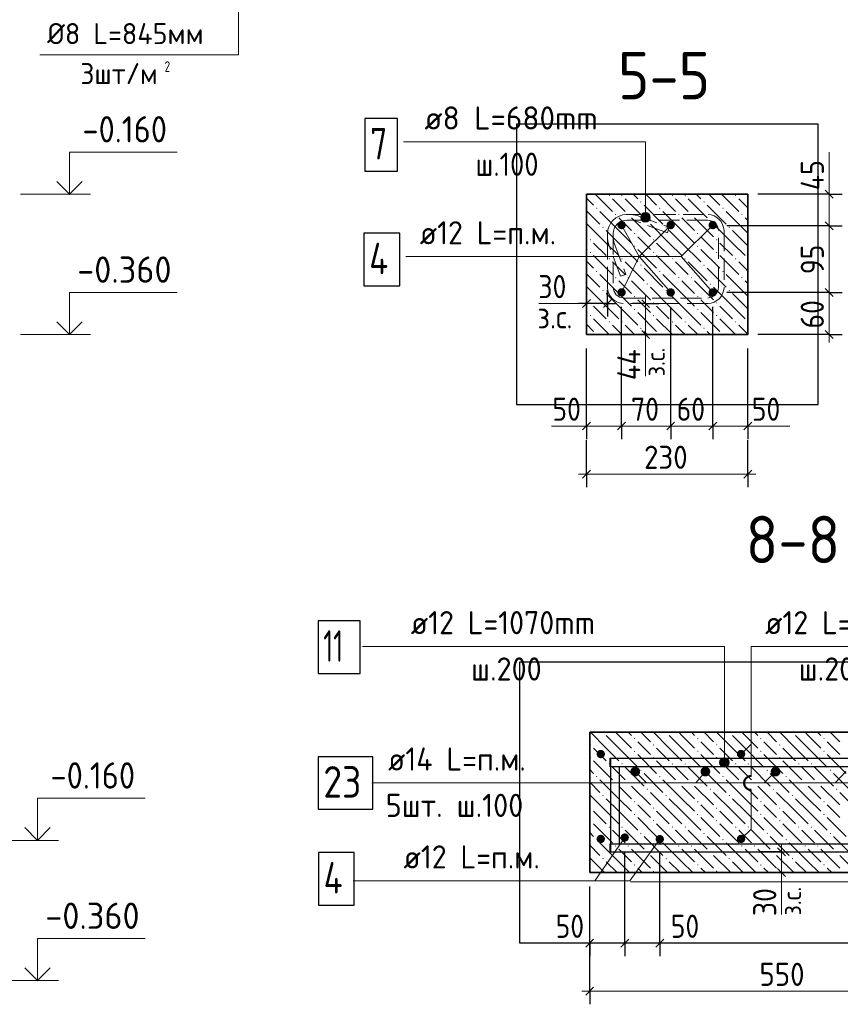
# Model space of a CAD drawing. Header units: millimetres. Extents: x 0 to 50400, y 0 to 35640.
# Tile 18 of 40: x 16573 to 25931, y 11432 to 22660. Entities that reach past the tile are written whole.
import ezdxf

# ---------------------------------------------------------------- set-up
doc = ezdxf.new("R2010")
doc.units = ezdxf.units.MM
doc.linetypes.add('______2', pattern=[324, 240, -84])
for name, color, linetype, lineweight in [('Standard', 7, 'Continuous', 25), ('ДОП Верх по Х', 7, 'Continuous', 25), ('ЖБ Перекрытие верхний уровень', 7, 'Continuous', 35), ('Размерная линия_ общее', 7, 'Continuous', 13), ('Тени', 7, 'Continuous', 13)]:
    doc.layers.add(name, color=color, linetype=linetype, lineweight=lineweight)
for name, color, linetype, lineweight, true_color in [('Обрамление П-обр. равн.', 7, 'Continuous', 25, 0x5f1e0f), ('Поперечное армирование AW фон', 7, '______2', 13, 0xa0a0a0), ('Фоновоя арматура Х1', 7, 'Continuous', 18, 0x656565)]:
    doc.layers.add(name, color=color, linetype=linetype, lineweight=lineweight, true_color=true_color)
doc.styles.add('ISOCPEUR', font='txt')

msp = doc.modelspace()

# ---------------------------------------------------------------- hatches: boundary and pattern name
at = {"layer": 'Standard', "linetype": 'Continuous', "lineweight": 13, "transparency": 33554687}
for points in [[(23736, 20453), (23682, 20453), (23662, 20433)], [(23736, 20453), (23662, 20433), (23755, 20433)], [(23682, 20453), (23736, 20453), (23709, 20460)], [(23755, 20433), (23662, 20433), (23655, 20406)], [(23755, 20433), (23655, 20406), (23763, 20406)], [(23763, 20406), (23655, 20406), (23662, 20379)], [(23763, 20406), (23662, 20379), (23755, 20379)], [(23755, 20379), (23662, 20379), (23682, 20360)], [(23755, 20379), (23682, 20360), (23736, 20360)], [(23736, 20360), (23682, 20360), (23709, 20352)], [(24656, 14218), (24563, 14218), (24555, 14191)], [(24656, 14218), (24555, 14191), (24663, 14191)], [(24663, 14191), (24555, 14191), (24563, 14164)], [(24636, 14237), (24582, 14237), (24563, 14218)], [(24636, 14237), (24563, 14218), (24656, 14218)], [(24663, 14191), (24563, 14164), (24656, 14164)], [(24656, 14164), (24563, 14164), (24582, 14144)], [(24582, 14237), (24636, 14237), (24609, 14245)], [(24656, 14164), (24582, 14144), (24636, 14144)], [(24636, 14144), (24582, 14144), (24609, 14137)]]:
    msp.add_hatch(color=7, dxfattribs=at).paths.add_polyline_path(points)
at = {"layer": 'ДОП Верх по Х', "linetype": 'Continuous', "lineweight": 25, "transparency": 33554687}
for points in [[(23649, 14086), (23645, 14107), (23633, 14125), (23614, 14138), (23593, 14142), (23572, 14138), (23553, 14125), (23541, 14107), (23537, 14086), (23541, 14064), (23553, 14046), (23572, 14034), (23593, 14030), (23614, 14034), (23633, 14046), (23645, 14064)], [(24449, 14086), (24445, 14107), (24433, 14125), (24414, 14138), (24393, 14142), (24372, 14138), (24353, 14125), (24341, 14107), (24337, 14086), (24341, 14064), (24353, 14046), (24372, 14034), (24393, 14030), (24414, 14034), (24433, 14046), (24445, 14064)], [(25249, 14086), (25245, 14107), (25233, 14125), (25214, 14138), (25193, 14142), (25172, 14138), (25153, 14125), (25141, 14107), (25137, 14086), (25141, 14064), (25153, 14046), (25172, 14034), (25193, 14030), (25214, 14034), (25233, 14046), (25245, 14064)]]:
    msp.add_hatch(color=7, dxfattribs=at).paths.add_polyline_path(points)
at = {"layer": 'ЖБ Перекрытие верхний уровень', "linetype": 'Continuous', "lineweight": 18, "transparency": 33554687}
for points in [[(23290, 20653), (23297, 20661), (23305, 20653), (23297, 20646)], [(23434, 20653), (23441, 20661), (23449, 20653), (23441, 20646)], [(24010, 20653), (24017, 20661), (24025, 20653), (24017, 20646)], [(24154, 20653), (24161, 20661), (24169, 20653), (24161, 20646)], [(24730, 20653), (24737, 20661), (24745, 20653), (24737, 20646)], [(23650, 20581), (23657, 20589), (23665, 20581), (23657, 20574)], [(24370, 20581), (24377, 20589), (24385, 20581), (24377, 20574)], [(24874, 20653), (24877, 20656), (24877, 20650)], [(23146, 20509), (23153, 20517), (23161, 20509), (23153, 20502)], [(23362, 20437), (23369, 20445), (23377, 20437), (23369, 20430)], [(23506, 20437), (23513, 20445), (23521, 20437), (23513, 20430)], [(23866, 20509), (23873, 20517), (23881, 20509), (23873, 20502)], [(24082, 20437), (24089, 20445), (24097, 20437), (24089, 20430)], [(24226, 20437), (24233, 20445), (24241, 20437), (24233, 20430)], [(24586, 20509), (24593, 20517), (24601, 20509), (24593, 20502)], [(24802, 20437), (24809, 20445), (24817, 20437), (24809, 20430)], [(23722, 20365), (23729, 20373), (23737, 20365), (23729, 20358)], [(24442, 20365), (24449, 20373), (24457, 20365), (24449, 20358)], [(23218, 20293), (23225, 20301), (23233, 20293), (23225, 20286)], [(23578, 20221), (23585, 20229), (23593, 20221), (23585, 20214)], [(23938, 20293), (23945, 20301), (23953, 20293), (23945, 20286)], [(24298, 20221), (24305, 20229), (24313, 20221), (24305, 20214)], [(24658, 20293), (24665, 20301), (24673, 20293), (24665, 20286)], [(23074, 20149), (23081, 20157), (23089, 20149), (23081, 20142)], [(23794, 20149), (23801, 20157), (23809, 20149), (23801, 20142)], [(24514, 20149), (24521, 20157), (24529, 20149), (24521, 20142)], [(23074, 20005), (23081, 20013), (23089, 20005), (23081, 19998)], [(23578, 20077), (23585, 20085), (23593, 20077), (23585, 20070)], [(23794, 20005), (23801, 20013), (23809, 20005), (23801, 19998)], [(24298, 20077), (24305, 20085), (24313, 20077), (24305, 20070)], [(24514, 20005), (24521, 20013), (24529, 20005), (24521, 19998)], [(23290, 19933), (23297, 19941), (23305, 19933), (23297, 19926)], [(23434, 19933), (23441, 19941), (23449, 19933), (23441, 19926)], [(24010, 19933), (24017, 19941), (24025, 19933), (24017, 19926)], [(24154, 19933), (24161, 19941), (24169, 19933), (24161, 19926)], [(24730, 19933), (24737, 19941), (24745, 19933), (24737, 19926)], [(24874, 19933), (24877, 19936), (24877, 19930)], [(23146, 19789), (23153, 19797), (23161, 19789), (23153, 19782)], [(23650, 19861), (23657, 19869), (23665, 19861), (23657, 19854)], [(23866, 19789), (23873, 19797), (23881, 19789), (23873, 19782)], [(24370, 19861), (24377, 19869), (24385, 19861), (24377, 19854)], [(24586, 19789), (24593, 19797), (24601, 19789), (24593, 19782)], [(23362, 19717), (23369, 19725), (23377, 19717), (23369, 19710)], [(23506, 19717), (23513, 19725), (23521, 19717), (23513, 19710)], [(23722, 19645), (23729, 19653), (23737, 19645), (23729, 19638)], [(24082, 19717), (24089, 19725), (24097, 19717), (24089, 19710)], [(24226, 19717), (24233, 19725), (24241, 19717), (24233, 19710)], [(24442, 19645), (24449, 19653), (24457, 19645), (24449, 19638)], [(24802, 19717), (24809, 19725), (24817, 19717), (24809, 19710)], [(23218, 19573), (23225, 19581), (23233, 19573), (23225, 19566)], [(23938, 19573), (23945, 19581), (23953, 19573), (23945, 19566)], [(24658, 19573), (24665, 19581), (24673, 19573), (24665, 19566)], [(23074, 19429), (23081, 19437), (23089, 19429), (23081, 19422)], [(23578, 19501), (23585, 19509), (23593, 19501), (23585, 19494)], [(23794, 19429), (23801, 19437), (23809, 19429), (23801, 19422)], [(24298, 19501), (24305, 19509), (24313, 19501), (24305, 19494)], [(24514, 19429), (24521, 19437), (24529, 19429), (24521, 19422)], [(23578, 19357), (23585, 19365), (23593, 19357), (23585, 19350)], [(24298, 19357), (24305, 19365), (24313, 19357), (24305, 19350)], [(23074, 19285), (23081, 19293), (23089, 19285), (23081, 19278)], [(23290, 19213), (23297, 19221), (23305, 19213), (23297, 19206)], [(23434, 19213), (23441, 19221), (23449, 19213), (23441, 19206)], [(23794, 19285), (23801, 19293), (23809, 19285), (23801, 19278)], [(24010, 19213), (24017, 19221), (24025, 19213), (24017, 19206)], [(24154, 19213), (24161, 19221), (24169, 19213), (24161, 19206)], [(24514, 19285), (24521, 19293), (24529, 19285), (24521, 19278)], [(24730, 19213), (24737, 19221), (24745, 19213), (24737, 19206)], [(24874, 19213), (24877, 19216), (24877, 19210)], [(23650, 19141), (23657, 19149), (23665, 19141), (23657, 19134)], [(24370, 19141), (24377, 19149), (24385, 19141), (24377, 19134)], [(23146, 19070), (23153, 19077), (23161, 19070)], [(23866, 19070), (23873, 19077), (23881, 19070)], [(24586, 19070), (24593, 19077), (24601, 19070)], [(23218, 14533), (23218, 14534), (23233, 14534), (23233, 14533), (23225, 14526)], [(23938, 14533), (23938, 14534), (23953, 14534), (23953, 14533), (23945, 14526)], [(24658, 14533), (24658, 14534), (24673, 14534), (24673, 14533), (24665, 14526)], [(25378, 14533), (25378, 14534), (25393, 14534), (25393, 14533), (25385, 14526)], [(23074, 14389), (23081, 14397), (23089, 14389), (23081, 14382)], [(23578, 14461), (23585, 14469), (23593, 14461), (23585, 14454)], [(23794, 14389), (23801, 14397), (23809, 14389), (23801, 14382)], [(24298, 14461), (24305, 14469), (24313, 14461), (24305, 14454)], [(24514, 14389), (24521, 14397), (24529, 14389), (24521, 14382)], [(25018, 14461), (25025, 14469), (25033, 14461), (25025, 14454)], [(25234, 14389), (25241, 14397), (25249, 14389), (25241, 14382)], [(25738, 14461), (25745, 14469), (25753, 14461), (25745, 14454)], [(23578, 14317), (23585, 14325), (23593, 14317), (23585, 14310)], [(24298, 14317), (24305, 14325), (24313, 14317), (24305, 14310)], [(25018, 14317), (25025, 14325), (25033, 14317), (25025, 14310)], [(25738, 14317), (25745, 14325), (25753, 14317), (25745, 14310)], [(23074, 14245), (23081, 14253), (23089, 14245), (23081, 14238)], [(23290, 14173), (23297, 14181), (23305, 14173), (23297, 14166)], [(23434, 14173), (23441, 14181), (23449, 14173), (23441, 14166)], [(23794, 14245), (23801, 14253), (23809, 14245), (23801, 14238)], [(24010, 14173), (24017, 14181), (24025, 14173), (24017, 14166)], [(24154, 14173), (24161, 14181), (24169, 14173), (24161, 14166)], [(24514, 14245), (24521, 14253), (24529, 14245), (24521, 14238)], [(24730, 14173), (24737, 14181), (24745, 14173), (24737, 14166)], [(24874, 14173), (24881, 14181), (24889, 14173), (24881, 14166)], [(25234, 14245), (25241, 14253), (25249, 14245), (25241, 14238)], [(25450, 14173), (25457, 14181), (25465, 14173), (25457, 14166)], [(25594, 14173), (25601, 14181), (25609, 14173), (25601, 14166)], [(23146, 14029), (23153, 14037), (23161, 14029), (23153, 14022)], [(23650, 14101), (23657, 14109), (23665, 14101), (23657, 14094)], [(23866, 14029), (23873, 14037), (23881, 14029), (23873, 14022)], [(24370, 14101), (24377, 14109), (24385, 14101), (24377, 14094)], [(24586, 14029), (24593, 14037), (24601, 14029), (24593, 14022)], [(25090, 14101), (25097, 14109), (25105, 14101), (25097, 14094)], [(25306, 14029), (25313, 14037), (25321, 14029), (25313, 14022)], [(25810, 14101), (25817, 14109), (25825, 14101), (25817, 14094)], [(23362, 13957), (23369, 13965), (23377, 13957), (23369, 13950)], [(23506, 13957), (23513, 13965), (23521, 13957), (23513, 13950)], [(24082, 13957), (24089, 13965), (24097, 13957), (24089, 13950)], [(24226, 13957), (24233, 13965), (24241, 13957), (24233, 13950)], [(24802, 13957), (24809, 13965), (24817, 13957), (24809, 13950)], [(24946, 13957), (24953, 13965), (24961, 13957), (24953, 13950)], [(25522, 13957), (25529, 13965), (25537, 13957), (25529, 13950)], [(25666, 13957), (25673, 13965), (25681, 13957), (25673, 13950)], [(23218, 13813), (23225, 13821), (23233, 13813), (23225, 13806)], [(23722, 13885), (23729, 13893), (23737, 13885), (23729, 13878)], [(23938, 13813), (23945, 13821), (23953, 13813), (23945, 13806)], [(24442, 13885), (24449, 13893), (24457, 13885), (24449, 13878)], [(24658, 13813), (24665, 13821), (24673, 13813), (24665, 13806)], [(25162, 13885), (25169, 13893), (25177, 13885), (25169, 13878)], [(25378, 13813), (25385, 13821), (25393, 13813), (25385, 13806)], [(25882, 13885), (25889, 13893), (25897, 13885), (25889, 13878)], [(23578, 13741), (23585, 13749), (23593, 13741), (23585, 13734)], [(24298, 13741), (24305, 13749), (24313, 13741), (24305, 13734)], [(25018, 13741), (25025, 13749), (25033, 13741), (25025, 13734)], [(25738, 13741), (25745, 13749), (25753, 13741), (25745, 13734)], [(23074, 13669), (23081, 13677), (23089, 13669), (23081, 13662)], [(23578, 13597), (23585, 13605), (23593, 13597), (23585, 13590)], [(23794, 13669), (23801, 13677), (23809, 13669), (23801, 13662)], [(24298, 13597), (24305, 13605), (24313, 13597), (24305, 13590)], [(24514, 13669), (24521, 13677), (24529, 13669), (24521, 13662)], [(25018, 13597), (25025, 13605), (25033, 13597), (25025, 13590)], [(25234, 13669), (25241, 13677), (25249, 13669), (25241, 13662)], [(25738, 13597), (25745, 13605), (25753, 13597), (25745, 13590)], [(23074, 13525), (23081, 13533), (23089, 13525), (23081, 13518)], [(23794, 13525), (23801, 13533), (23809, 13525), (23801, 13518)], [(24514, 13525), (24521, 13533), (24529, 13525), (24521, 13518)], [(25234, 13525), (25241, 13533), (25249, 13525), (25241, 13518)], [(23290, 13453), (23297, 13461), (23305, 13453), (23297, 13446)], [(23434, 13453), (23441, 13461), (23449, 13453), (23441, 13446)], [(23650, 13381), (23657, 13389), (23665, 13381), (23657, 13374)], [(24010, 13453), (24017, 13461), (24025, 13453), (24017, 13446)], [(24154, 13453), (24161, 13461), (24169, 13453), (24161, 13446)], [(24370, 13381), (24377, 13389), (24385, 13381), (24377, 13374)], [(24730, 13453), (24737, 13461), (24745, 13453), (24737, 13446)], [(24874, 13453), (24881, 13461), (24889, 13453), (24881, 13446)], [(25090, 13381), (25097, 13389), (25105, 13381), (25097, 13374)], [(25450, 13453), (25457, 13461), (25465, 13453), (25457, 13446)], [(25594, 13453), (25601, 13461), (25609, 13453), (25601, 13446)], [(25810, 13381), (25817, 13389), (25825, 13381), (25817, 13374)], [(23146, 13309), (23153, 13317), (23161, 13309), (23153, 13302)], [(23866, 13309), (23873, 13317), (23881, 13309), (23873, 13302)], [(24586, 13309), (24593, 13317), (24601, 13309), (24593, 13302)], [(25306, 13309), (25313, 13317), (25321, 13309), (25313, 13302)], [(23362, 13237), (23369, 13245), (23377, 13237), (23369, 13230)], [(23506, 13237), (23513, 13245), (23521, 13237), (23513, 13230)], [(23722, 13165), (23729, 13173), (23737, 13165), (23729, 13158)], [(24082, 13237), (24089, 13245), (24097, 13237), (24089, 13230)], [(24226, 13237), (24233, 13245), (24241, 13237), (24233, 13230)], [(24442, 13165), (24449, 13173), (24457, 13165), (24449, 13158)], [(24802, 13237), (24809, 13245), (24817, 13237), (24809, 13230)], [(24946, 13237), (24953, 13245), (24961, 13237), (24953, 13230)], [(25162, 13165), (25169, 13173), (25177, 13165), (25169, 13158)], [(25522, 13237), (25529, 13245), (25537, 13237), (25529, 13230)], [(25666, 13237), (25673, 13245), (25681, 13237), (25673, 13230)], [(25882, 13165), (25889, 13173), (25897, 13165), (25889, 13158)], [(23218, 13093), (23225, 13101), (23233, 13093), (23225, 13086)], [(23578, 13021), (23585, 13029), (23593, 13021), (23585, 13014)], [(23938, 13093), (23945, 13101), (23953, 13093), (23945, 13086)], [(24298, 13021), (24305, 13029), (24313, 13021), (24305, 13014)], [(24658, 13093), (24665, 13101), (24673, 13093), (24665, 13086)], [(25018, 13021), (25025, 13029), (25033, 13021), (25025, 13014)], [(25378, 13093), (25385, 13101), (25393, 13093), (25385, 13086)], [(25738, 13021), (25745, 13029), (25753, 13021), (25745, 13014)], [(23074, 12949), (23081, 12957), (23089, 12949), (23081, 12942)], [(23794, 12949), (23801, 12957), (23809, 12949), (23801, 12942)], [(24514, 12949), (24521, 12957), (24529, 12949), (24521, 12942)], [(25234, 12949), (25241, 12957), (25249, 12949), (25241, 12942)]]:
    msp.add_hatch(color=7, dxfattribs=at).paths.add_polyline_path(points, flags=16)
at = {"layer": 'Тени', "linetype": 'Continuous', "lineweight": 13, "transparency": 33554687}
for points in [[(23485, 20318), (23481, 20336), (23471, 20352), (23455, 20362), (23437, 20366), (23418, 20362), (23403, 20352), (23392, 20336), (23389, 20318), (23392, 20299), (23403, 20284), (23418, 20273), (23437, 20270), (23455, 20273), (23471, 20284), (23481, 20299)], [(24045, 20318), (24041, 20336), (24031, 20352), (24015, 20362), (23997, 20366), (23978, 20362), (23963, 20352), (23952, 20336), (23949, 20318), (23952, 20299), (23963, 20284), (23978, 20273), (23997, 20270), (24015, 20273), (24031, 20284), (24041, 20299)], [(24525, 20318), (24521, 20336), (24511, 20352), (24495, 20362), (24477, 20366), (24458, 20362), (24443, 20352), (24432, 20336), (24429, 20318), (24432, 20299), (24443, 20284), (24458, 20273), (24477, 20270), (24495, 20273), (24511, 20284), (24521, 20299)], [(23485, 19550), (23481, 19568), (23471, 19584), (23455, 19594), (23437, 19598), (23418, 19594), (23403, 19584), (23392, 19568), (23389, 19550), (23392, 19531), (23403, 19516), (23418, 19505), (23437, 19502), (23455, 19505), (23471, 19516), (23481, 19531)], [(24045, 19550), (24041, 19568), (24031, 19584), (24015, 19594), (23997, 19598), (23978, 19594), (23963, 19584), (23952, 19568), (23949, 19550), (23952, 19531), (23963, 19516), (23978, 19505), (23997, 19502), (24015, 19505), (24031, 19516), (24041, 19531)], [(24525, 19550), (24521, 19568), (24511, 19584), (24495, 19594), (24477, 19598), (24458, 19594), (24443, 19584), (24432, 19568), (24429, 19550), (24432, 19531), (24443, 19516), (24458, 19505), (24477, 19502), (24495, 19505), (24511, 19516), (24521, 19531)], [(23521, 13334), (23517, 13352), (23507, 13368), (23491, 13378), (23473, 13382), (23455, 13378), (23439, 13368), (23429, 13352), (23425, 13334), (23429, 13316), (23439, 13300), (23455, 13290), (23473, 13286), (23491, 13290), (23507, 13300), (23517, 13316)], [(23921, 13315), (23917, 13334), (23907, 13349), (23891, 13360), (23873, 13363), (23855, 13360), (23839, 13349), (23829, 13334), (23825, 13315), (23829, 13297), (23839, 13281), (23855, 13271), (23873, 13267), (23891, 13271), (23907, 13281), (23917, 13297)]]:
    msp.add_hatch(color=7, dxfattribs=at).paths.add_polyline_path(points)
at = {"layer": 'Фоновоя арматура Х1', "linetype": 'Continuous', "lineweight": 18, "transparency": 33554687}
for points in [[(23248, 14286), (23244, 14304), (23234, 14320), (23218, 14330), (23200, 14334), (23181, 14330), (23166, 14320), (23155, 14304), (23152, 14286), (23155, 14268), (23166, 14252), (23181, 14242), (23200, 14238), (23218, 14242), (23234, 14252), (23244, 14268)], [(24848, 14286), (24844, 14304), (24834, 14320), (24818, 14330), (24800, 14334), (24781, 14330), (24766, 14320), (24755, 14304), (24752, 14286), (24755, 14268), (24766, 14252), (24781, 14242), (24800, 14238), (24818, 14242), (24834, 14252), (24844, 14268)], [(23248, 13318), (23244, 13336), (23234, 13352), (23218, 13362), (23200, 13366), (23181, 13362), (23166, 13352), (23155, 13336), (23152, 13318), (23155, 13300), (23166, 13284), (23181, 13274), (23200, 13270), (23218, 13274), (23234, 13284), (23244, 13300)], [(24848, 13318), (24844, 13336), (24834, 13352), (24818, 13362), (24800, 13366), (24781, 13362), (24766, 13352), (24755, 13336), (24752, 13318), (24755, 13300), (24766, 13284), (24781, 13274), (24800, 13270), (24818, 13274), (24834, 13284), (24844, 13300)]]:
    msp.add_hatch(color=7, dxfattribs=at).paths.add_polyline_path(points)

# ---------------------------------------------------------------- linework, layer by layer
at = {"layer": 'Standard', "color": 7, "linetype": 'Continuous', "lineweight": 13, "transparency": 33554687}
for p, q in [((25804, 21150), (25804, 20670)), ((17381, 20670), (16581, 20670)), ((23709, 20460), (23709, 20460)), ((23655, 20406), (23655, 20406)), ((23709, 20352), (23709, 20352)), ((23763, 20406), (23763, 20406)), ((23437, 20318), (23637, 19958)), ((23997, 20318), (23637, 19958)), ((24477, 19550), (24117, 19958)), ((23037, 19424), (22493, 19424)), ((17381, 19070), (16581, 19070)), ((23711, 19070), (23711, 18593)), ((23037, 18026), (22637, 18026)), ((24877, 18026), (25357, 18026)), ((24800, 14286), (24913, 14399)), ((24555, 14191), (24555, 14191)), ((24609, 14245), (24609, 14245)), ((24663, 14191), (24663, 14191)), ((24609, 14137), (24609, 14137)), ((23963, 13956), (20587, 13956)), ((17017, 13302), (16217, 13302)), ((23473, 13334), (23131, 12841)), ((23873, 13315), (23531, 12841)), ((25261, 12934), (25261, 12457)), ((23531, 12841), (20377, 12841)), ((26731, 12830), (23537, 12830)), ((23073, 12130), (22673, 12130)), ((23873, 12130), (24353, 12130)), ((23934, 12130), (24334, 12130)), ((17017, 11702), (16217, 11702))]:
    msp.add_line(p, q, dxfattribs=at)
for points in [[(16804, 22258), (19067, 22258), (19067, 24246)], [(20949, 21266), (23709, 21266), (23709, 20406)], [(17141, 20670), (17141, 21150), (18369, 21150)], [(20975, 19958), (24117, 19958), (24477, 20318)], [(23997, 19550), (23637, 19958), (23437, 19550)], [(17141, 19070), (17141, 19550), (18369, 19550)], [(20481, 15511), (24609, 15511), (24609, 14191)], [(24913, 14036), (24913, 15511), (26824, 15511)], [(23593, 14086), (23723, 13956), (24283, 13956), (24393, 14086)], [(25193, 14086), (25063, 13956), (24283, 13956)], [(25993, 14086), (25872, 13956), (24832, 13956)], [(26793, 14086), (26604, 13956), (25804, 13956)], [(24800, 13318), (24913, 13431), (24913, 13876)], [(16777, 13302), (16777, 13782), (18005, 13782)], [(16777, 11702), (16777, 12182), (18005, 12182)]]:
    msp.add_lwpolyline(points, dxfattribs=at)
at = {"layer": 'Standard', "color": 254, "linetype": 'Continuous', "lineweight": -3, "true_color": 0xc4c4ff, "transparency": 33554687}
for points in [[(22237, 18270), (25677, 18270), (25677, 21470), (22237, 21470), (22237, 18270)], [(22273, 12134), (28800, 12134), (28800, 15334), (22273, 15334), (22273, 12134)]]:
    msp.add_lwpolyline(points, dxfattribs=at)
at = {"layer": 'Standard', "color": 7, "linetype": 'Continuous', "lineweight": 35, "transparency": 33554687}
for points in [[(16995, 20815), (17141, 20670), (17286, 20815)], [(16995, 19215), (17141, 19070), (17286, 19215)], [(16632, 13447), (16777, 13302), (16922, 13447)], [(16632, 11847), (16777, 11702), (16922, 11847)]]:
    msp.add_lwpolyline(points, dxfattribs=at)
at = {"layer": 'Standard', "color": 7, "linetype": 'Continuous', "lineweight": 13, "transparency": 33554687}
for centre in [(23709, 20406), (24609, 14191)]:
    msp.add_circle(centre, 54, dxfattribs=at)
at = {"layer": 'Standard', "color": 7, "linetype": 'Continuous', "lineweight": 50, "transparency": 33554687}
msp.add_arc((24913, 13956), 80, 90, 270, dxfattribs=at)
at = {"layer": 'ДОП Верх по Х', "color": 7, "linetype": 'Continuous', "lineweight": 25, "transparency": 33554687}
msp.add_lwpolyline([(19975, 13656), (20599, 13656), (20599, 14256), (19975, 14256), (19975, 13656)], dxfattribs=at)
at = {"layer": 'ЖБ Перекрытие верхний уровень', "color": 7, "linetype": 'Continuous', "lineweight": 35, "transparency": 33554687}
for p, q in [((23037, 20670), (23037, 19070)), ((24877, 20670), (23037, 20670)), ((24877, 19070), (24877, 20670)), ((23037, 19070), (24877, 19070)), ((23073, 14534), (23073, 12934)), ((27473, 14534), (23073, 14534)), ((23073, 12934), (27473, 12934))]:
    msp.add_line(p, q, dxfattribs=at)
at = {"layer": 'ЖБ Перекрытие верхний уровень', "color": 9, "linetype": 'Continuous', "lineweight": 18, "true_color": 0xc7c7c7, "transparency": 33554687}
for p, q in [((23137, 20670), (23333, 20473)), ((23569, 20670), (23621, 20617)), ((23713, 20670), (23837, 20545)), ((23857, 20670), (24053, 20473)), ((24289, 20670), (24341, 20617)), ((24433, 20670), (24557, 20545)), ((24577, 20670), (24773, 20473)), ((23037, 20626), (23117, 20545)), ((23405, 20545), (23333, 20617)), ((23477, 20617), (23693, 20401)), ((24125, 20545), (24053, 20617)), ((24197, 20617), (24413, 20401)), ((24845, 20545), (24773, 20617)), ((23037, 20482), (23189, 20329)), ((23405, 20257), (23189, 20473)), ((23477, 20473), (23405, 20545)), ((23693, 20545), (23909, 20329)), ((24125, 20257), (23909, 20473)), ((24197, 20473), (24125, 20545)), ((24413, 20545), (24629, 20329)), ((24845, 20257), (24629, 20473)), ((24877, 20514), (24845, 20545)), ((23261, 20113), (23045, 20329)), ((23405, 20401), (23549, 20257)), ((23549, 20401), (23765, 20185)), ((23981, 20113), (23765, 20329)), ((24125, 20401), (24269, 20257)), ((24269, 20401), (24485, 20185)), ((24701, 20113), (24485, 20329)), ((24845, 20401), (24877, 20370)), ((23261, 20257), (23405, 20113)), ((23405, 20257), (23549, 20113)), ((23981, 20257), (24125, 20113)), ((24125, 20257), (24269, 20113)), ((24701, 20257), (24845, 20113)), ((24845, 20257), (24877, 20226)), ((23037, 20194), (23045, 20185)), ((23117, 20113), (23261, 19969)), ((23261, 20113), (23405, 19969)), ((23405, 20113), (23621, 19897)), ((23693, 20113), (23621, 20185)), ((23765, 20041), (23693, 20113)), ((23837, 20113), (23981, 19969)), ((23981, 20113), (24125, 19969)), ((24125, 20113), (24341, 19897)), ((24413, 20113), (24341, 20185)), ((24485, 20041), (24413, 20113)), ((24557, 20113), (24701, 19969)), ((24701, 20113), (24845, 19969)), ((24845, 20113), (24877, 20082)), ((23045, 20041), (23037, 20050)), ((23621, 20041), (23837, 19825)), ((24341, 20041), (24557, 19825)), ((23037, 19906), (23117, 19825)), ((23117, 19969), (23333, 19753)), ((23405, 19825), (23333, 19897)), ((23477, 19897), (23693, 19681)), ((23837, 19969), (24053, 19753)), ((24125, 19825), (24053, 19897)), ((24197, 19897), (24413, 19681)), ((24557, 19969), (24773, 19753)), ((24845, 19825), (24773, 19897)), ((23037, 19762), (23189, 19609)), ((23477, 19753), (23405, 19825)), ((23693, 19825), (23909, 19609)), ((24197, 19753), (24125, 19825)), ((24413, 19825), (24629, 19609)), ((24877, 19794), (24845, 19825)), ((23405, 19537), (23189, 19753)), ((23405, 19681), (23549, 19537)), ((23549, 19681), (23765, 19465)), ((24125, 19537), (23909, 19753)), ((24125, 19681), (24269, 19537)), ((24269, 19681), (24485, 19465)), ((24845, 19537), (24629, 19753)), ((24845, 19681), (24877, 19650)), ((23261, 19393), (23045, 19609)), ((23261, 19537), (23405, 19393)), ((23405, 19537), (23549, 19393)), ((23981, 19393), (23765, 19609)), ((23981, 19537), (24125, 19393)), ((24125, 19537), (24269, 19393)), ((24701, 19393), (24485, 19609)), ((24701, 19537), (24845, 19393)), ((24845, 19537), (24877, 19506)), ((23037, 19474), (23045, 19465)), ((23693, 19393), (23621, 19465)), ((24413, 19393), (24341, 19465)), ((23045, 19321), (23037, 19330)), ((23117, 19393), (23261, 19249)), ((23261, 19393), (23405, 19249)), ((23405, 19393), (23621, 19177)), ((23621, 19321), (23837, 19105)), ((23765, 19321), (23693, 19393)), ((23837, 19393), (23981, 19249)), ((23981, 19393), (24125, 19249)), ((24125, 19393), (24341, 19177)), ((24341, 19321), (24557, 19105)), ((24485, 19321), (24413, 19393)), ((24557, 19393), (24701, 19249)), ((24701, 19393), (24845, 19249)), ((24845, 19393), (24877, 19362)), ((23117, 19249), (23297, 19070)), ((23837, 19249), (24017, 19070)), ((24557, 19249), (24737, 19070)), ((23037, 19186), (23117, 19105)), ((23405, 19105), (23333, 19177)), ((23441, 19070), (23405, 19105)), ((23477, 19177), (23585, 19070)), ((23693, 19105), (23729, 19070)), ((24125, 19105), (24053, 19177)), ((24161, 19070), (24125, 19105)), ((24197, 19177), (24305, 19070)), ((24413, 19105), (24449, 19070)), ((24845, 19105), (24773, 19177)), ((24877, 19074), (24845, 19105)), ((23261, 14353), (23081, 14534)), ((23261, 14497), (23405, 14353)), ((23405, 14497), (23369, 14534)), ((23405, 14497), (23549, 14353)), ((23513, 14534), (23549, 14497)), ((23657, 14534), (23765, 14425)), ((23981, 14353), (23801, 14534)), ((23981, 14497), (24125, 14353)), ((24125, 14497), (24089, 14534)), ((24125, 14497), (24269, 14353)), ((24233, 14534), (24269, 14497)), ((24377, 14534), (24485, 14425)), ((24701, 14353), (24521, 14534)), ((24701, 14497), (24845, 14353)), ((24845, 14497), (24809, 14534)), ((24845, 14497), (24989, 14353)), ((24953, 14534), (24989, 14497)), ((25097, 14534), (25205, 14425)), ((25421, 14353), (25241, 14534)), ((25421, 14497), (25565, 14353)), ((25565, 14497), (25529, 14534)), ((25565, 14497), (25709, 14353)), ((25673, 14534), (25709, 14497)), ((25817, 14534), (25925, 14425)), ((23693, 14353), (23621, 14425)), ((24413, 14353), (24341, 14425)), ((25133, 14353), (25061, 14425)), ((25853, 14353), (25781, 14425)), ((23117, 14353), (23261, 14209)), ((23261, 14353), (23405, 14209)), ((23405, 14353), (23621, 14137)), ((23621, 14281), (23837, 14065)), ((23765, 14281), (23693, 14353)), ((23837, 14353), (23981, 14209)), ((23981, 14353), (24125, 14209)), ((24125, 14353), (24341, 14137)), ((24341, 14281), (24557, 14065)), ((24485, 14281), (24413, 14353)), ((24557, 14353), (24701, 14209)), ((24701, 14353), (24845, 14209)), ((24845, 14353), (25061, 14137)), ((25061, 14281), (25277, 14065)), ((25205, 14281), (25133, 14353)), ((25277, 14353), (25421, 14209)), ((25421, 14353), (25565, 14209)), ((25565, 14353), (25781, 14137)), ((25781, 14281), (25997, 14065)), ((25925, 14281), (25853, 14353)), ((23117, 14209), (23333, 13993)), ((23837, 14209), (24053, 13993)), ((24557, 14209), (24773, 13993)), ((25277, 14209), (25493, 13993)), ((23073, 14110), (23117, 14065)), ((23405, 14065), (23333, 14137)), ((23477, 13993), (23405, 14065)), ((23477, 14137), (23693, 13921)), ((23693, 14065), (23909, 13849)), ((24125, 14065), (24053, 14137)), ((24197, 13993), (24125, 14065)), ((24197, 14137), (24413, 13921)), ((24413, 14065), (24629, 13849)), ((24845, 14065), (24773, 14137)), ((24917, 13993), (24845, 14065)), ((24917, 14137), (25133, 13921)), ((25133, 14065), (25349, 13849)), ((25565, 14065), (25493, 14137)), ((25637, 13993), (25565, 14065)), ((25637, 14137), (25853, 13921)), ((25853, 14065), (26069, 13849)), ((23073, 13966), (23189, 13849)), ((23405, 13777), (23189, 13993)), ((24125, 13777), (23909, 13993)), ((24845, 13777), (24629, 13993)), ((25565, 13777), (25349, 13993)), ((23261, 13633), (23073, 13822)), ((23405, 13921), (23549, 13777)), ((23549, 13921), (23765, 13705)), ((23981, 13633), (23765, 13849)), ((24125, 13921), (24269, 13777)), ((24269, 13921), (24485, 13705)), ((24701, 13633), (24485, 13849)), ((24845, 13921), (24989, 13777)), ((24989, 13921), (25205, 13705)), ((25421, 13633), (25205, 13849)), ((25565, 13921), (25709, 13777)), ((25709, 13921), (25925, 13705)), ((26141, 13633), (25925, 13849)), ((23261, 13777), (23405, 13633)), ((23405, 13777), (23549, 13633)), ((23693, 13633), (23621, 13705)), ((23981, 13777), (24125, 13633)), ((24125, 13777), (24269, 13633)), ((24413, 13633), (24341, 13705)), ((24701, 13777), (24845, 13633)), ((24845, 13777), (24989, 13633)), ((25133, 13633), (25061, 13705)), ((25421, 13777), (25565, 13633)), ((25565, 13777), (25709, 13633)), ((25853, 13633), (25781, 13705)), ((23117, 13633), (23261, 13489)), ((23261, 13633), (23405, 13489)), ((23405, 13633), (23621, 13417)), ((23765, 13561), (23693, 13633)), ((23837, 13633), (23981, 13489)), ((23981, 13633), (24125, 13489)), ((24125, 13633), (24341, 13417)), ((24485, 13561), (24413, 13633)), ((24557, 13633), (24701, 13489)), ((24701, 13633), (24845, 13489)), ((24845, 13633), (25061, 13417)), ((25205, 13561), (25133, 13633)), ((25277, 13633), (25421, 13489)), ((25421, 13633), (25565, 13489)), ((25565, 13633), (25781, 13417)), ((25925, 13561), (25853, 13633)), ((23117, 13489), (23333, 13273)), ((23621, 13561), (23837, 13345)), ((23837, 13489), (24053, 13273)), ((24341, 13561), (24557, 13345)), ((24557, 13489), (24773, 13273)), ((25061, 13561), (25277, 13345)), ((25277, 13489), (25493, 13273)), ((25781, 13561), (25997, 13345)), ((23073, 13390), (23117, 13345)), ((23405, 13345), (23333, 13417)), ((23477, 13417), (23693, 13201)), ((24125, 13345), (24053, 13417)), ((24197, 13417), (24413, 13201)), ((24845, 13345), (24773, 13417)), ((24917, 13417), (25133, 13201)), ((25565, 13345), (25493, 13417)), ((25637, 13417), (25853, 13201)), ((23405, 13057), (23189, 13273)), ((23477, 13273), (23405, 13345)), ((23693, 13345), (23909, 13129)), ((24125, 13057), (23909, 13273)), ((24197, 13273), (24125, 13345)), ((24413, 13345), (24629, 13129)), ((24845, 13057), (24629, 13273)), ((24917, 13273), (24845, 13345)), ((25133, 13345), (25349, 13129)), ((25565, 13057), (25349, 13273)), ((25637, 13273), (25565, 13345)), ((25853, 13345), (26069, 13129)), ((23073, 13246), (23189, 13129)), ((23405, 13201), (23549, 13057)), ((23549, 13201), (23765, 12985)), ((24125, 13201), (24269, 13057)), ((24269, 13201), (24485, 12985)), ((24845, 13201), (24989, 13057)), ((24989, 13201), (25205, 12985)), ((25565, 13201), (25709, 13057)), ((25709, 13201), (25925, 12985)), ((23241, 12934), (23073, 13102)), ((23261, 13057), (23385, 12934)), ((23405, 13057), (23529, 12934)), ((23961, 12934), (23765, 13129)), ((23981, 13057), (24105, 12934)), ((24125, 13057), (24249, 12934)), ((24681, 12934), (24485, 13129)), ((24701, 13057), (24825, 12934)), ((24845, 13057), (24969, 12934)), ((25401, 12934), (25205, 13129)), ((25421, 13057), (25545, 12934)), ((25565, 13057), (25689, 12934)), ((26121, 12934), (25925, 13129)), ((23673, 12934), (23621, 12985)), ((24393, 12934), (24341, 12985)), ((25113, 12934), (25061, 12985)), ((25833, 12934), (25781, 12985))]:
    msp.add_line(p, q, dxfattribs=at)
at = {"layer": 'Обрамление П-обр. равн.', "color": 7, "linetype": 'Continuous', "lineweight": 25, "transparency": 33554687}
msp.add_lwpolyline([(19975, 15206), (20455, 15206), (20455, 15806), (19975, 15806), (19975, 15206)], dxfattribs=at)
at = {"layer": 'Обрамление П-обр. равн.', "color": 38, "linetype": 'Continuous', "lineweight": 25, "true_color": 0x5f1e0f, "transparency": 33554687}
for points in [[(23305, 14238), (27233, 14238), (27233, 13166), (23305, 13166), (23305, 13262), (27137, 13262), (27137, 14142), (23305, 14142), (23305, 14238)], [(27241, 14142), (23409, 14142), (23409, 13262), (27241, 13262), (27241, 13166), (23313, 13166), (23313, 14238), (27241, 14238), (27241, 14142)]]:
    msp.add_lwpolyline(points, dxfattribs=at)
at = {"layer": 'Поперечное армирование AW фон', "color": 7, "linetype": 'Continuous', "lineweight": 25, "transparency": 33554687}
msp.add_lwpolyline([(20509, 20934), (20881, 20934), (20881, 21534), (20509, 21534), (20509, 20934)], dxfattribs=at)
at = {"layer": 'Поперечное армирование AW фон', "color": 253, "linetype": '______2', "lineweight": 13, "true_color": 0xa0a0a0, "transparency": 33554687}
msp.add_lwpolyline([(23423, 19734), (23289, 20102), (23287, 20111), (23284, 20120), (23282, 20129), (23280, 20138), (23279, 20147), (23278, 20156), (23277, 20165), (23277, 20174), (23277, 20225), (23282, 20264), (23295, 20305), (23316, 20342), (23342, 20373), (23373, 20399), (23410, 20420), (23451, 20433), (23490, 20438), (24425, 20438), (24458, 20434), (24492, 20423), (24523, 20405), (24549, 20383), (24571, 20357), (24589, 20326), (24600, 20291), (24605, 20259), (24605, 19602), (24600, 19569), (24589, 19535), (24571, 19504), (24549, 19478), (24523, 19456), (24492, 19438), (24458, 19427), (24425, 19422), (23456, 19422), (23424, 19427), (23389, 19438), (23358, 19456), (23332, 19478), (23310, 19504), (23293, 19535), (23281, 19569), (23277, 19602), (23277, 20225), (23282, 20264), (23295, 20305), (23316, 20342), (23342, 20373), (23373, 20399), (23410, 20420), (23451, 20433), (23490, 20438), (23541, 20438), (23550, 20438), (23559, 20437), (23568, 20436), (23577, 20435), (23586, 20433), (23595, 20431), (23604, 20429), (23613, 20426), (23981, 20292), (23959, 20231), (23592, 20365), (23585, 20367), (23579, 20369), (23573, 20371), (23566, 20372), (23560, 20373), (23553, 20374), (23546, 20374), (23540, 20374), (23495, 20374), (23466, 20370), (23436, 20361), (23409, 20346), (23388, 20327), (23369, 20306), (23354, 20279), (23345, 20249), (23341, 20221), (23341, 19607), (23344, 19584), (23351, 19561), (23363, 19540), (23377, 19523), (23394, 19509), (23415, 19497), (23438, 19490), (23461, 19486), (24420, 19486), (24443, 19490), (24466, 19497), (24487, 19509), (24504, 19523), (24518, 19540), (24530, 19561), (24538, 19584), (24541, 19607), (24541, 20254), (24538, 20277), (24530, 20300), (24518, 20321), (24504, 20338), (24487, 20352), (24466, 20364), (24443, 20371), (24420, 20374), (23495, 20374), (23466, 20370), (23436, 20361), (23409, 20346), (23388, 20327), (23369, 20306), (23354, 20279), (23345, 20249), (23341, 20221), (23341, 20175), (23341, 20169), (23341, 20162), (23342, 20155), (23343, 20149), (23344, 20143), (23346, 20136), (23348, 20130), (23350, 20123), (23484, 19756), (23423, 19734)], dxfattribs=at)
at = {"layer": 'Размерная линия_ общее', "color": 253, "linetype": 'Continuous', "lineweight": -3, "true_color": 0xa0a0a0, "transparency": 33554687}
for p, q in [((25804, 20670), (25654, 20670)), ((25804, 20670), (25954, 20670)), ((25804, 20310), (25654, 20310)), ((25804, 20310), (25954, 20310)), ((23037, 19424), (23037, 19574)), ((23277, 19424), (23277, 19574)), ((25804, 19550), (25654, 19550)), ((25804, 19550), (25954, 19550)), ((23037, 19424), (23037, 19274)), ((23277, 19424), (23277, 19274)), ((23711, 19422), (23561, 19422)), ((23711, 19422), (23616, 19422)), ((23711, 19422), (23861, 19422)), ((23711, 19070), (23561, 19070)), ((23711, 19070), (23861, 19070)), ((23711, 19070), (24109, 19070)), ((25804, 19070), (24992, 19070)), ((25804, 19070), (25654, 19070)), ((25804, 19070), (25954, 19070)), ((23037, 18026), (23037, 18176)), ((23437, 18026), (23437, 18176)), ((23997, 18026), (23997, 18176)), ((24477, 18026), (24477, 18176)), ((24877, 18026), (24877, 18176)), ((23037, 18026), (23037, 17876)), ((23437, 18026), (23437, 17876)), ((23997, 18026), (23997, 17876)), ((24477, 18026), (24477, 17876)), ((24877, 18026), (24877, 17876)), ((23037, 17478), (23037, 17866)), ((24877, 17478), (24877, 17866)), ((23037, 17478), (23037, 17628)), ((24877, 17478), (24877, 17628)), ((23037, 17478), (23037, 17328)), ((24877, 17478), (24877, 17328)), ((25261, 13170), (25021, 13170)), ((25261, 13170), (25111, 13170)), ((25261, 13170), (25411, 13170)), ((25261, 12934), (25111, 12934)), ((25261, 12934), (25411, 12934)), ((25261, 12934), (25659, 12934)), ((23073, 11582), (23073, 12774)), ((23073, 12130), (23073, 12280)), ((23473, 12130), (23473, 12280)), ((23873, 12130), (23873, 12280)), ((23073, 12130), (23073, 11980)), ((23473, 12130), (23473, 11980)), ((23873, 12130), (23873, 11980)), ((23073, 11582), (23073, 11732)), ((23073, 11582), (23073, 11432))]:
    msp.add_line(p, q, dxfattribs=at)
at = {"layer": 'Размерная линия_ общее', "color": 7, "linetype": 'Continuous', "lineweight": 25, "transparency": 33554687}
for p, q in [((25759, 20715), (25849, 20625)), ((25759, 20355), (25849, 20265)), ((25759, 19595), (25849, 19505)), ((23082, 19469), (22992, 19379)), ((23322, 19469), (23232, 19379)), ((23666, 19467), (23756, 19377)), ((23666, 19115), (23756, 19025)), ((25759, 19115), (25849, 19025)), ((22992, 17981), (23082, 18071)), ((23392, 17981), (23482, 18071)), ((23952, 17981), (24042, 18071)), ((24432, 17981), (24522, 18071)), ((24832, 17981), (24922, 18071)), ((22992, 17433), (23082, 17523)), ((24832, 17433), (24922, 17523)), ((25216, 13215), (25306, 13125)), ((25216, 12979), (25306, 12889)), ((23028, 12085), (23118, 12175)), ((23428, 12085), (23518, 12175)), ((23828, 12085), (23918, 12175)), ((23028, 11537), (23118, 11627))]:
    msp.add_line(p, q, dxfattribs=at)
at = {"layer": 'Размерная линия_ общее', "color": 7, "linetype": 'Continuous', "lineweight": 13, "transparency": 33554687}
for p, q in [((25804, 20670), (25804, 20760)), ((25804, 20310), (25804, 19550)), ((25804, 19550), (25804, 19070)), ((23711, 19422), (23711, 19512)), ((23711, 19422), (23711, 19070)), ((23711, 19070), (23711, 18980)), ((25804, 19070), (25804, 18980)), ((23037, 18026), (22947, 18026)), ((23037, 18026), (23437, 18026)), ((23437, 18026), (23997, 18026)), ((23997, 18026), (24477, 18026)), ((24477, 18026), (24877, 18026)), ((24877, 18026), (24967, 18026)), ((23037, 17478), (22947, 17478)), ((23037, 17478), (24877, 17478)), ((24877, 17478), (24967, 17478)), ((25261, 13170), (25261, 13260)), ((25261, 13170), (25261, 12934)), ((25261, 12934), (25261, 12844)), ((23073, 12130), (22983, 12130)), ((23073, 12130), (23473, 12130)), ((23473, 12130), (23873, 12130)), ((23873, 12130), (23963, 12130)), ((23073, 11582), (22983, 11582)), ((23073, 11582), (27473, 11582))]:
    msp.add_line(p, q, dxfattribs=at)
at = {"layer": 'Размерная линия_ общее', "color": 7, "linetype": 'Continuous', "lineweight": -3, "transparency": 33554687}
for p, q in [((23037, 19424), (22947, 19424)), ((23277, 19424), (23037, 19424)), ((23277, 19424), (23367, 19424))]:
    msp.add_line(p, q, dxfattribs=at)
at = {"layer": 'Размерная линия_ общее', "color": 253, "linetype": 'Continuous', "lineweight": -3, "true_color": 0xa0a0a0, "transparency": 33554687}
for points in [[(25804, 20670), (25784, 20670), (25784, 20670), (25784, 20670), (25784, 20670), (24992, 20670)], [(25804, 20310), (25784, 20310), (25784, 20310), (25784, 20310), (25784, 20310), (24637, 20310)], [(25804, 19550), (25784, 19550), (25784, 19550), (24637, 19550)], [(23437, 18026), (23437, 18046), (23437, 18046), (23437, 18046), (23437, 18046), (23437, 18046), (23437, 18046), (23437, 18570), (23437, 18570), (23437, 19387)], [(23997, 18026), (23997, 18046), (23997, 18046), (23997, 18046), (23997, 18046), (23997, 18925), (23997, 18925), (23997, 19387)], [(24477, 18026), (24477, 18046), (24477, 18046), (24477, 19229), (24477, 19229), (24477, 19387)], [(23037, 18026), (23037, 18046), (23037, 18046), (23037, 18046), (23037, 18046), (23037, 18046), (23037, 18046), (23037, 18317), (23037, 18317), (23037, 18910)], [(24877, 18026), (24877, 18046), (24877, 18046), (24877, 18910)], [(23473, 12130), (23473, 12151), (23473, 12151), (23473, 12851), (23473, 12851), (23473, 13174)], [(23873, 12130), (23873, 12151), (23873, 12151), (23873, 13155)], [(23073, 12130), (23073, 12151), (23073, 12151), (23073, 12513), (23073, 12513), (23073, 12774)]]:
    msp.add_lwpolyline(points, dxfattribs=at)
at = {"layer": 'Размерная линия_ общее', "color": 7, "linetype": 'Continuous', "lineweight": 13, "transparency": 33554687}
msp.add_lwpolyline([(25804, 20670), (25804, 20611), (25804, 20611), (25804, 20310)], dxfattribs=at)
at = {"layer": 'Тени', "color": 7, "linetype": 'Continuous', "lineweight": 25, "transparency": 33554687}
for points in [[(20499, 19624), (20907, 19624), (20907, 20224), (20499, 20224), (20499, 19624)], [(19979, 12563), (20387, 12563), (20387, 13163), (19979, 13163), (19979, 12563)]]:
    msp.add_lwpolyline(points, dxfattribs=at)

# ---------------------------------------------------------------- texts
at = {"layer": 'Standard', "color": 7, "linetype": 'Continuous', "lineweight": 18, "transparency": 33554687, "attachment_point": 7, "style": 'ISOCPEUR'}
for s, insert, char_height, width in [('\\W0.97;Ø8 L=845мм', (16887, 22381), 240, 1915.94), ('\\W0.95;3шт/м', (17265, 21925), 240, 1073.79), ('\\W0.78;2', (18225, 22065), 120, 130.56)]:
    msp.add_mtext(s, dxfattribs=dict(at, insert=insert, char_height=char_height, width=width))
at = {"layer": 'Standard', "color": 7, "linetype": 'Continuous', "lineweight": 50, "transparency": 33554687, "char_height": 540, "attachment_point": 7, "style": 'ISOCPEUR'}
for s, insert, width in [('\\W0.91;5-5', (23396, 21752), 1379.43), ('\\W0.91;8-8', (24853, 16462), 1379.42)]:
    msp.add_mtext(s, dxfattribs=dict(at, insert=insert, width=width))
at = {"layer": 'Standard', "color": 7, "linetype": 'Continuous', "lineweight": 25, "transparency": 33554687, "char_height": 300, "attachment_point": 7, "style": 'ISOCPEUR'}
for s, insert, width in [('\\W0.90;-0.160', (17289, 21260), 1214.13), ('\\W0.95;-0.360', (17229, 19660), 1281.44), ('\\W0.90;-0.160', (16925, 13892), 1214.13), ('\\W0.95;-0.360', (16865, 12292), 1281.44)]:
    msp.add_mtext(s, dxfattribs=dict(at, insert=insert, width=width))
at = {"layer": 'ДОП Верх по Х', "color": 7, "linetype": 'Continuous', "lineweight": 13, "transparency": 33554687, "attachment_point": 7, "style": 'ISOCPEUR'}
for s, insert, char_height, width in [('\\W0.94;ø14 L=п.м. ', (20773, 14097), 264, 1945.53), ('\\W0.87;23', (20035, 13788), 360, 660.97), ('\\W0.95;5шт. ш.100 ', (20747, 13569), 264, 1998.62)]:
    msp.add_mtext(s, dxfattribs=dict(at, insert=insert, char_height=char_height, width=width))
at = {"layer": 'Обрамление П-обр. равн.', "color": 7, "linetype": 'Continuous', "lineweight": 13, "transparency": 33554687, "attachment_point": 7, "style": 'ISOCPEUR'}
for s, insert, char_height, width in [('\\W0.94;ø12 L=1070mm ', (21033, 15652), 264, 2525.26), ('\\W0.63;11', (20035, 15338), 360, 472.5), ('\\W0.95;ш.200 ', (21720, 15124), 264, 1154.56)]:
    msp.add_mtext(s, dxfattribs=dict(at, insert=insert, char_height=char_height, width=width))
at = {"layer": 'Поперечное армирование AW фон', "color": 7, "linetype": 'Continuous', "lineweight": 13, "transparency": 33554687, "attachment_point": 7, "style": 'ISOCPEUR'}
for s, insert, char_height, width in [('\\W0.98;ø8 L=680mm ', (21189, 21407), 264, 2266.23), ('\\W0.78;7', (20569, 21066), 360, 391.69)]:
    msp.add_mtext(s, dxfattribs=dict(at, insert=insert, char_height=char_height, width=width))
at = {"layer": 'Поперечное армирование AW фон', "color": 7, "linetype": '______2', "lineweight": 13, "transparency": 33554687, "insert": (21770, 20879), "char_height": 264, "width": 1095.49, "attachment_point": 7, "style": 'ISOCPEUR'}
msp.add_mtext('\\W0.90;ш.100 ', dxfattribs=at)
at = {"layer": 'Размерная линия_ общее', "color": 7, "linetype": 'Continuous', "lineweight": 25, "transparency": 33554687, "char_height": 264, "attachment_point": 7, "rotation": 90, "style": 'ISOCPEUR'}
for s, insert, width in [('\\W0.88;45', (25744, 20715), 512.16), ('\\W0.87;95', (25744, 19758), 484.72), ('\\W0.87;60', (25744, 19138), 484.72), ('\\W0.89;44', (23651, 18549), 539.49), ('\\W0.87;30', (25201, 12438), 484.72)]:
    msp.add_mtext(s, dxfattribs=dict(at, insert=insert, width=width))
at = {"layer": 'Размерная линия_ общее', "color": 7, "linetype": 'Continuous', "lineweight": 25, "transparency": 33554687, "char_height": 264, "attachment_point": 7, "style": 'ISOCPEUR'}
for s, insert, width in [('\\W0.87;30', (22488, 19484), 484.71), ('\\W0.90;з.с.', (22478, 19139), 607.13), ('\\W0.87;50', (22648, 18086), 484.72), ('\\W0.87;70', (23545, 18086), 484.71), ('\\W0.87;60', (24065, 18086), 484.72), ('\\W0.87;50', (24922, 18086), 484.71), ('\\W0.91;230', (23693, 17538), 674.39), ('\\W0.87;50', (22685, 12190), 484.72), ('\\W0.87;50', (23998, 12190), 484.71), ('\\W0.91;550', (25009, 11642), 674.39)]:
    msp.add_mtext(s, dxfattribs=dict(at, insert=insert, width=width))
at = {"layer": 'Размерная линия_ общее', "color": 7, "linetype": 'Continuous', "lineweight": 18, "transparency": 33554687, "char_height": 216, "width": 496.74, "attachment_point": 7, "rotation": 90, "style": 'ISOCPEUR'}
for insert in [(23930, 18594), (25484, 12446)]:
    msp.add_mtext('\\W0.90;з.с.', dxfattribs=dict(at, insert=insert))
at = {"layer": 'Тени', "color": 7, "linetype": 'Continuous', "lineweight": 13, "transparency": 33554687, "attachment_point": 7, "style": 'ISOCPEUR'}
for s, insert, char_height, width in [('\\W0.94;ø12 L=п.м. ', (21135, 20098), 264, 1918.98), ('\\W0.80;4', (20559, 19756), 360, 431.81), ('\\W0.94;ø12 L=п.м. ', (20950, 12981), 264, 1918.98), ('\\W0.80;4', (20039, 12695), 360, 431.8)]:
    msp.add_mtext(s, dxfattribs=dict(at, insert=insert, char_height=char_height, width=width))
at = {"layer": 'Фоновоя арматура Х1', "color": 7, "linetype": 'Continuous', "lineweight": 13, "transparency": 33554687, "char_height": 264, "attachment_point": 7, "style": 'ISOCPEUR'}
for s, insert, width in [('\\W0.94;ø12 L=п.м. ', (25073, 15652), 1918.97), ('\\W0.95;ш.200 ', (25456, 15124), 1154.56)]:
    msp.add_mtext(s, dxfattribs=dict(at, insert=insert, width=width))

doc.saveas('drawing.dxf')
